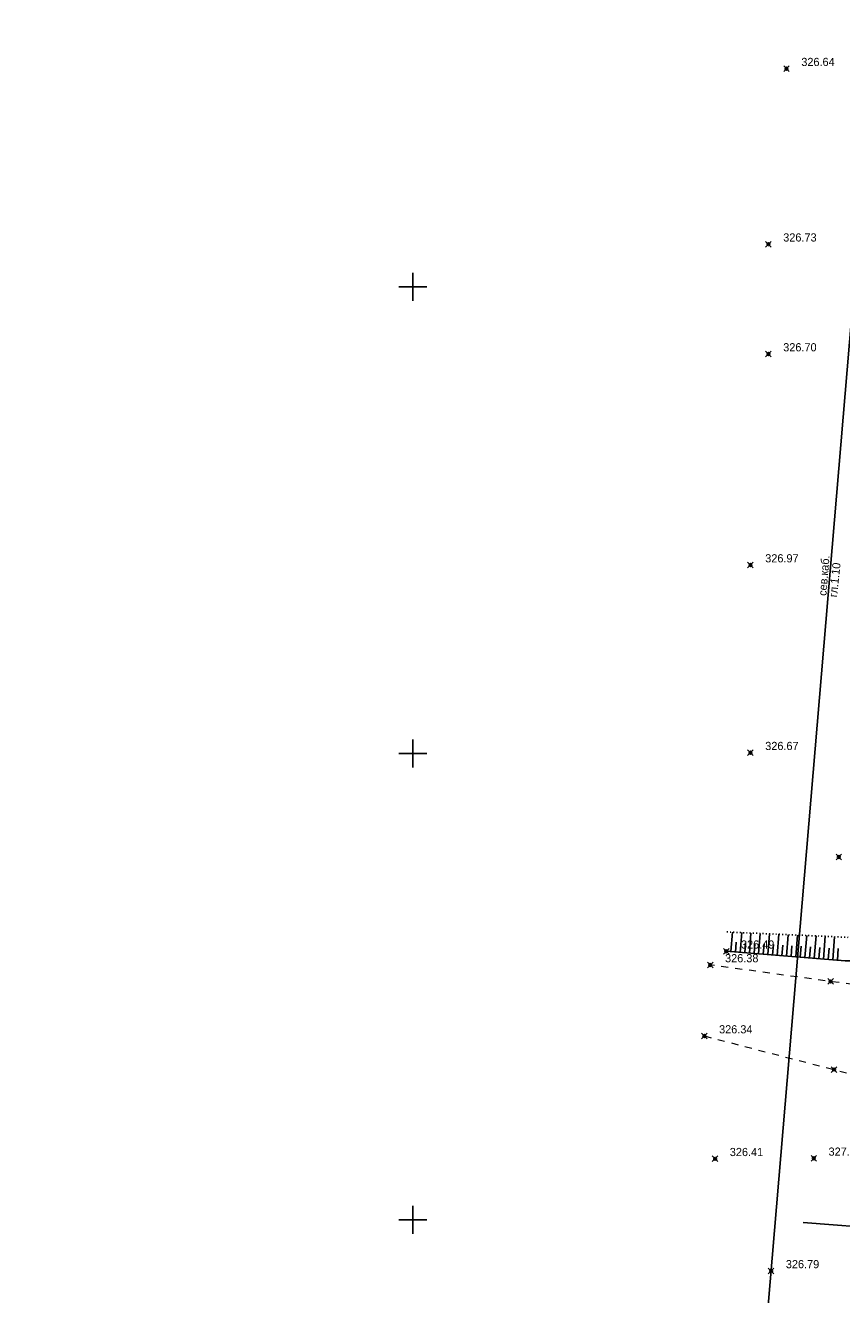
# Model space of a CAD drawing. Header units: metres. Extents: x 707528 to 709248, y 4308395 to 4311045.
# Tile 57 of 104: x 708137 to 708224, y 4309637 to 4309773. Entities that reach past the tile are written whole.
import ezdxf

# ---------------------------------------------------------------- set-up
doc = ezdxf.new("R2010")
doc.units = ezdxf.units.M
doc.header["$LTSCALE"] = 0.5
doc.header["$PDMODE"] = 35
doc.header["$PDSIZE"] = 0.3
doc.linetypes.add('Auto_Street_NotBorder_Line_m1', pattern=[3, 1.5, -1.5])
doc.linetypes.add('Контура низ откосов  Штриховая 0.1-0.5 - - - - - - -', pattern=[0.6, 0.1, -0.5])
for name, color, linetype in [('(001) Сетка', 92, 'Continuous'), ('(004) Точки рельефа', 7, 'Continuous'), ('(019) Связь', 3, 'ИК_КАБ_СВЯЗИ'), ('(022) Возд. Линии', 7, 'Continuous'), ('(035) Откосы', 7, 'Continuous')]:
    doc.layers.add(name, color=color, linetype=linetype)
doc.layers.add('AUTO#_ROADS_EXIST_L', color=7, linetype='Continuous', lineweight=15, true_color=0x000000)
doc.styles.add('D-431', font='txt')
doc.styles.get("Standard").update_dxf_attribs({"font": 'txt.shx'})
doc.linetypes.add('ИК_КАБ_СВЯЗИ', pattern='A,4,["o",Standard,S=0.5,R=0,X=0,Y=-0.125],4,-2', length=10)

# ---------------------------------------------------------------- blocks, each defined once
blk = doc.blocks.new('Setka')
at = {"layer": '(001) Сетка'}
for p, q in [((0, 1.5), (0, -1.5)), ((-1.5, 0), (1.5, 0))]:
    blk.add_line(p, q, dxfattribs=at)

msp = doc.modelspace()

# ---------------------------------------------------------------- linework, layer by layer
at = {"layer": '(019) Связь', "elevation": 324.52, "flags": 128}
msp.add_lwpolyline([(708317.15, 4310791), (708301.02, 4310609.69), (708256.74, 4310111.97), (708241.57, 4309932.29), (708189.21, 4309312.33), (708166.33, 4308981.07), (708160.32, 4308915.54), (708146.62, 4308758.23), (708137.03, 4308632.5), (708137.03, 4308632.5), (708137.03, 4308632.5), (708136.9, 4308567.22), (708136.89, 4308563.9)], dxfattribs=at)
at = {"layer": '(022) Возд. Линии', "elevation": -1.94, "flags": 128}
msp.add_lwpolyline([(708173.51, 4308716.07), (708180.43, 4308788.09), (708187.56, 4308888.99), (708190.62, 4308921.47), (708195.78, 4308976.19), (708203.64, 4309069.96), (708211.44, 4309164.29), (708218.6, 4309250.65), (708219.25, 4309256.07), (708222.24, 4309295.89), (708225.83, 4309339.6), (708227.55, 4309406.95), (708237.81, 4309505.38), (708242.3, 4309555.66), (708248.42, 4309625.62), (708247.86, 4309642.82), (708220.32, 4309644.94)], dxfattribs=at)
at = {"layer": '(035) Откосы'}
for p, q in [((708212.72, 4309676.06, -0.3), (708212.56, 4309673.98, -0.3)), ((708213.72, 4309676.02, -0.3), (708213.55, 4309673.9, -0.3)), ((708214.71, 4309675.97, -0.3), (708214.54, 4309673.82, -0.3)), ((708215.71, 4309675.93, -0.3), (708215.53, 4309673.74, -0.3)), ((708216.71, 4309675.89, -0.3), (708216.53, 4309673.66, -0.3)), ((708217.7, 4309675.84, -0.3), (708217.52, 4309673.58, -0.3)), ((708218.7, 4309675.8, -0.3), (708218.51, 4309673.5, -0.3)), ((708219.69, 4309675.76, -0.3), (708219.51, 4309673.42, -0.3)), ((708220.69, 4309675.71, -0.3), (708220.5, 4309673.34, -0.3)), ((708221.69, 4309675.67, -0.3), (708221.49, 4309673.27, -0.3)), ((708222.68, 4309675.63, -0.3), (708222.49, 4309673.19, -0.3)), ((708223.68, 4309675.58, -0.3), (708223.48, 4309673.11, -0.3)), ((708213.14, 4309674.99, -0.3), (708213.05, 4309673.94, -0.3)), ((708214.13, 4309674.93, -0.3), (708214.04, 4309673.86, -0.3)), ((708215.12, 4309674.87, -0.3), (708215.04, 4309673.78, -0.3)), ((708216.12, 4309674.81, -0.3), (708216.03, 4309673.7, -0.3)), ((708217.11, 4309674.74, -0.3), (708217.02, 4309673.62, -0.3)), ((708218.11, 4309674.68, -0.3), (708218.02, 4309673.54, -0.3)), ((708219.1, 4309674.62, -0.3), (708219.01, 4309673.46, -0.3)), ((708220.1, 4309674.56, -0.3), (708220, 4309673.38, -0.3)), ((708221.09, 4309674.5, -0.3), (708221, 4309673.31, -0.3)), ((708222.09, 4309674.44, -0.3), (708221.99, 4309673.23, -0.3)), ((708223.08, 4309674.37, -0.3), (708222.98, 4309673.15, -0.3)), ((708224.08, 4309674.31, -0.3), (708223.98, 4309673.07, -0.3))]:
    msp.add_line(p, q, dxfattribs=at)
at = {"layer": '(035) Откосы', "linetype": 'Контура низ откосов  Штриховая 0.1-0.5 - - - - - - -', "elevation": -0.3}
msp.add_lwpolyline([(708239.28, 4309721.11), (708235.14, 4309722.18), (708231.09, 4309680.53), (708229.92, 4309677.48), (708227.95, 4309675.39), (708212.13, 4309676.09)], dxfattribs=at)
at = {"layer": '(035) Откосы', "elevation": -0.3, "flags": 128}
msp.add_lwpolyline([(708212.06, 4309674.02), (708224.81, 4309673), (708229.36, 4309673), (708232.76, 4309675.57), (708234.38, 4309679.48), (708239.28, 4309721.11)], dxfattribs=at)
at = {"color": 0, "linetype": 'ByBlock', "lineweight": -2, "transparency": 16777216}
for p in [(708218.52, 4309768.61, 326.64), (708216.58, 4309749.8, 326.73), (708216.58, 4309738.03, 326.7), (708214.65, 4309715.42, 326.97), (708214.65, 4309695.3, 326.67), (708224.13, 4309684.12, 327.13), (708212.06, 4309674.02, 326.49), (708210.34, 4309672.55, 326.38), (708223.25, 4309670.79, 326.88), (708209.71, 4309664.94, 326.34), (708223.62, 4309661.34, 327.05), (708210.86, 4309651.78, 326.41), (708221.45, 4309651.83, 327.1), (708216.87, 4309639.76, 326.79)]:
    msp.add_point(p, dxfattribs=at)
at = {"layer": 'AUTO#_ROADS_EXIST_L', "linetype": 'Auto_Street_NotBorder_Line_m1', "lineweight": 15, "elevation": -0.3, "flags": 128}
for points in [[(708231.32, 4309916.27), (708240.15, 4309915.48), (708249.97, 4309911.28), (708256.85, 4309907.66), (708259.14, 4309904.58), (708248.02, 4309773.4), (708242.6, 4309710.75), (708241.62, 4309697.82), (708239.26, 4309674.74), (708236.48, 4309671.27), (708231.96, 4309669.59), (708210.34, 4309672.55)], [(708209.71, 4309664.94), (708225.19, 4309660.94), (708237.39, 4309656.39), (708235.65, 4309639.29), (708235.61, 4309638.65), (708229.9, 4309637.91), (708224.9, 4309635.83), (708207.05, 4309635.49)]]:
    msp.add_lwpolyline(points, dxfattribs=at)

# ---------------------------------------------------------------- block references
at = {"layer": '(001) Сетка'}
for p in [(708178.46, 4309745.23), (708178.46, 4309695.23), (708178.46, 4309645.23)]:
    msp.add_blockref('Setka', p, dxfattribs=at)

# ---------------------------------------------------------------- texts
at = {"layer": '(004) Точки рельефа', "style": 'D-431'}
for s, p in [('326.64', (708220.11, 4309768.9, 326.64)), ('326.73', (708218.17, 4309750.09, 326.73)), ('326.70', (708218.17, 4309738.32, 326.7)), ('326.97', (708216.24, 4309715.7, 326.97)), ('326.67', (708216.24, 4309695.59, 326.67)), ('326.49', (708213.64, 4309674.31, 326.49)), ('326.38', (708211.93, 4309672.84, 326.38)), ('326.34', (708211.29, 4309665.22, 326.34)), ('326.41', (708212.44, 4309652.07, 326.41)), ('327.10', (708223.03, 4309652.11, 327.1)), ('326.79', (708218.45, 4309640.05, 326.79))]:
    msp.add_text(s, height=0.875, dxfattribs=at).set_placement(p)
at = {"layer": '(019) Связь', "color": 0, "linetype": 'Continuous', "style": 'D-431'}
for s, rotation, p in [('сев.каб.', 85.462, (708222.8, 4309712.09, -0.3)), ('гл.1.10', 83.7495, (708223.93, 4309711.93, -0.3))]:
    msp.add_text(s, height=0.875, rotation=rotation, dxfattribs=at).set_placement(p)

doc.saveas('drawing.dxf')
